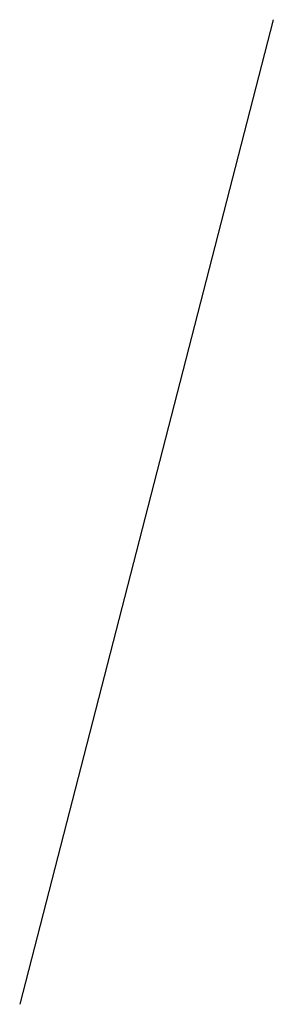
# Model space of a CAD drawing. Header units: millimetres. Extents: x 68.7 to 71.9, y 161 to 173.2.
import ezdxf

# ---------------------------------------------------------------- set-up
doc = ezdxf.new("R2010")
doc.units = ezdxf.units.MM
doc.layers.add('A2', color=253, linetype='Continuous')

msp = doc.modelspace()

# ---------------------------------------------------------------- linework, layer by layer
at = {"layer": 'A2', "elevation": 486}
msp.add_lwpolyline([(71.885, 173.229), (68.738, 161)], dxfattribs=at)

doc.saveas('drawing.dxf')
